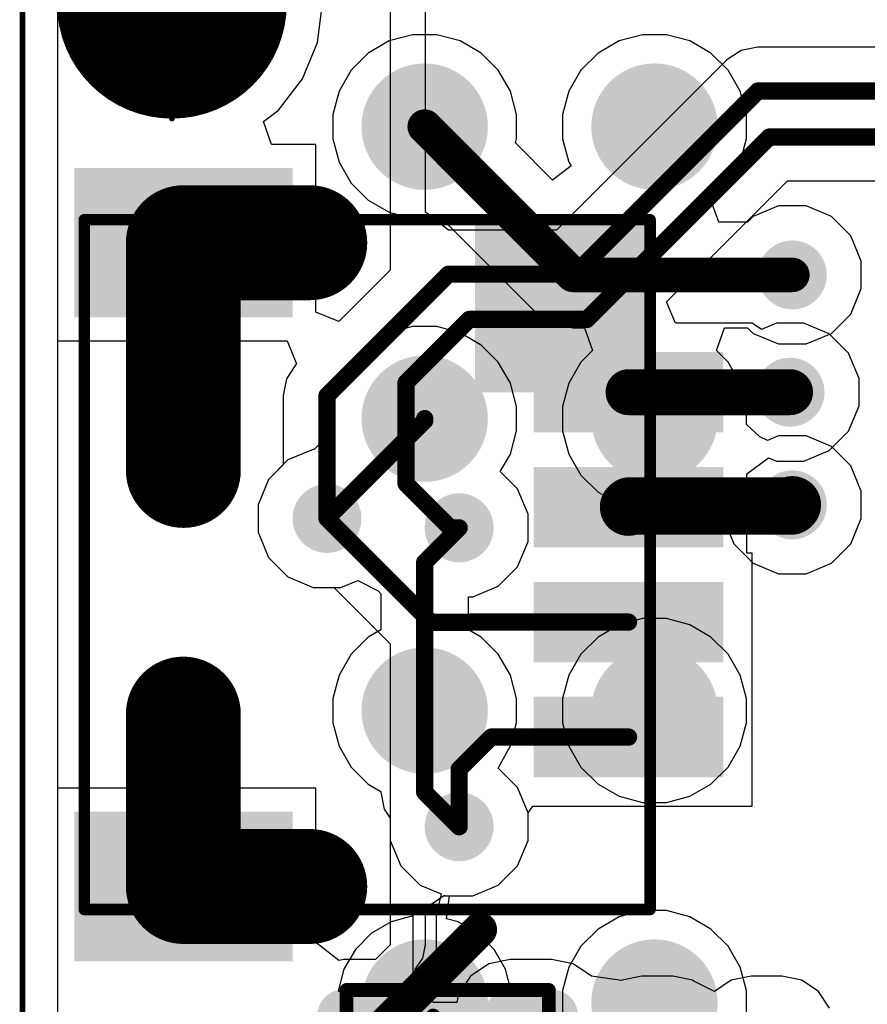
# Model space of a CAD drawing. Header units: inches. Extents: x 0 to 41, y 0 to 25.4.
# Tile 2 of 11: x 0 to 7.4, y 8.9 to 17.4. Entities that reach past the tile are written whole.
import ezdxf

# ---------------------------------------------------------------- set-up
doc = ezdxf.new("R2010")
doc.units = ezdxf.units.IN
for name, color, linetype in [('Board', 56, 'Continuous'), ('BOTTOM', 5, 'Continuous'), ('Bottom Solder', 6, 'Continuous'), ('TOP', 1, 'Continuous'), ('Top Assembly', 56, 'Continuous'), ('Top Solder', 216, 'Continuous'), ('Via Holes', 16, 'Continuous')]:
    doc.layers.add(name, color=color, linetype=linetype)

# ---------------------------------------------------------------- blocks, each defined once
blk = doc.blocks.new('F_____________1___F_________1_2351')
at = {"layer": 'TOP'}
h = blk.add_hatch(color=1, dxfattribs=at)
edge = h.paths.add_edge_path()
edge.add_arc((0, 0), 0.499999, 0, 360)
at = {"layer": 'Top Solder'}
h = blk.add_hatch(color=216, dxfattribs=at)
edge = h.paths.add_edge_path()
edge.add_arc((0, 0), 0.999998, 0, 360)
at = {"layer": 'TOP'}
for points, const_width in [([(0.499999, 0, 1), (-0.499999, 0, 1)], 1.00000054), ([(-0.7499985, 0, 1), (-0.2499995, 0, 1)], 0.499999), ([(0.2499995, 0, 1), (0.7499985, 0, 1)], 0.499999)]:
    blk.add_lwpolyline(points, format="xyb", close=True, dxfattribs=dict(at, const_width=const_width))
at = {"layer": 'Top Assembly', "const_width": 0.0499999}
for points in [[(0, 0), (0, 1.00000054)], [(0, 0), (-1.00000054, 0)], [(1.00000054, 0), (0, 0)], [(0, -1.00000054), (0, 0)]]:
    blk.add_lwpolyline(points, dxfattribs=at)
at = {"layer": 'Top Assembly'}
for points, const_width in [([(-0.01249934, 1.00000054, 1), (0.01249934, 1.00000054, 1)], 0.02499868), ([(0.499999, 0, 1), (-0.499999, 0, 1)], 0.0499999), ([(-1.01249988, 0, 1), (-0.9875012, 0, 1)], 0.02499868), ([(-0.5124983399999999, 0, 1), (-0.4874996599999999, 0, 1)], 0.02499868), ([(-0.01249934, 0, 1), (0.01249934, 0, 1)], 0.02499868), ([(-0.01249934, 0, 1), (0.01249934, 0, 1)], 0.02499868), ([(-0.01249934, 0, 1), (0.01249934, 0, 1)], 0.02499868), ([(-0.01249934, 0, 1), (0.01249934, 0, 1)], 0.02499868), ([(0.4874996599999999, 0, 1), (0.5124983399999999, 0, 1)], 0.02499868), ([(0.9875012, 0, 1), (1.01249988, 0, 1)], 0.02499868), ([(-0.01249934, -1.00000054, 1), (0.01249934, -1.00000054, 1)], 0.02499868)]:
    blk.add_lwpolyline(points, format="xyb", close=True, dxfattribs=dict(at, const_width=const_width))
blk = doc.blocks.new('SM04B_SRSS_TB_LF__SN__F_________1_2353')
at = {"layer": 'TOP'}
for points in [[(-3.39999701, 2.83750131), (-2.19999687, 2.83750131), (-2.19999687, 1.03750237), (-3.39999701, 1.03750237)], [(2.20000195, 2.83750131), (3.40000209, 2.83750131), (3.40000209, 1.03750237), (2.20000195, 1.03750237)], [(-1.7999964, -1.16249958), (-1.1999976, -1.16249958), (-1.1999976, -2.71249902), (-1.7999964, -2.71249902)], [(-0.7999984, -1.16249958), (-0.1999996, -1.16249958), (-0.1999996, -2.71249902), (-0.7999984, -2.71249902)], [(0.20000468, -1.16249958), (0.80000348, -1.16249958), (0.80000348, -2.71249902), (0.20000468, -2.71249902)], [(1.20000522, -1.16249958), (1.80000402, -1.16249958), (1.80000402, -2.71249902), (1.20000522, -2.71249902)]]:
    blk.add_hatch(color=1, dxfattribs=at).paths.add_polyline_path(points)
at = {"layer": 'Top Assembly'}
blk.add_hatch(color=56, dxfattribs=at).paths.add_polyline_path([(1.49999954, -2.12499702), (2.99999654, -2.12499702), (2.99999654, -0.6000013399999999), (1.49999954, -0.6000013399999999)])
at = {"layer": 'Top Solder'}
for points in [[(-3.449996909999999, 2.887501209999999), (-2.14999697, 2.887501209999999), (-2.14999697, 0.9875024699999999), (-3.449996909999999, 0.9875024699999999)], [(2.15000205, 2.887501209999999), (3.45000199, 2.887501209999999), (3.45000199, 0.9875024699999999), (2.15000205, 0.9875024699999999)], [(-1.8499963, -1.11249968), (-1.1499977, -1.11249968), (-1.1499977, -2.76249892), (-1.8499963, -2.76249892)], [(-0.8499983, -1.11249968), (-0.1499997, -1.11249968), (-0.1499997, -2.76249892), (-0.8499983, -2.76249892)], [(0.15000478, -1.11249968), (0.85000338, -1.11249968), (0.85000338, -2.76249892), (0.15000478, -2.76249892)], [(1.15000532, -1.11249968), (1.85000392, -1.11249968), (1.85000392, -2.76249892), (1.15000532, -2.76249892)]]:
    blk.add_hatch(color=216, dxfattribs=at).paths.add_polyline_path(points)
at = {"layer": 'Top Assembly', "const_width": 0.0999998}
for points in [[(-2.99999908, 2.79999948), (0.67499484, 2.79999948)], [(-2.99999908, 2.79999948), (-2.99999908, -2.12499702)], [(0.67499484, 2.79999948), (2.99999654, 2.79999948)], [(2.99999654, 2.79999948), (2.99999654, -2.12499448)], [(-2.99999908, -2.12499702), (0, -2.12499702)], [(2.99999654, -2.12499448), (0, -2.12499702)]]:
    blk.add_lwpolyline(points, dxfattribs=at)
at = {"layer": 'Top Assembly', "const_width": 0.0499999}
for points in [[(-3.02499776, 2.79999948, 1), (-2.9750004, 2.79999948, 1)], [(-3.02499776, 2.79999948, 1), (-2.9750004, 2.79999948, 1)], [(0.6499961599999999, 2.79999948, 1), (0.69999352, 2.79999948, 1)], [(0.6499961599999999, 2.79999948, 1), (0.69999352, 2.79999948, 1)], [(2.97499786, 2.79999948, 1), (3.02499522, 2.79999948, 1)], [(2.97499786, 2.79999948, 1), (3.02499522, 2.79999948, 1)], [(-3.02499776, -2.12499702, 1), (-2.9750004, -2.12499702, 1)], [(-3.02499776, -2.12499702, 1), (-2.9750004, -2.12499702, 1)], [(-0.02499868, -2.12499702, 1), (0.02499868, -2.12499702, 1)], [(-0.02499868, -2.12499702, 1), (0.02499868, -2.12499702, 1)], [(2.97499786, -2.12499448, 1), (3.02499522, -2.12499448, 1)], [(2.97499786, -2.12499448, 1), (3.02499522, -2.12499448, 1)]]:
    blk.add_lwpolyline(points, format="xyb", close=True, dxfattribs=at)
blk = doc.blocks.new('LEDC1608X80N_AK_2355')
at = {"layer": 'TOP'}
h = blk.add_hatch(color=1, dxfattribs=at)
edge = h.paths.add_edge_path()
edge.add_arc((-0.54499891, -0.2549982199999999), 0.17999964, 270, 360)
edge.add_line((-0.36499927, -0.2549982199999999), (-0.36499927, 0.2550033))
edge.add_arc((-0.54499891, 0.2550033), 0.17999964, 0, 90)
edge.add_line((-0.54499891, 0.4350029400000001), (-0.9050007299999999, 0.4350029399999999))
edge.add_arc((-0.9050007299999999, 0.2550032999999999), 0.17999964, 90, 180)
edge.add_line((-1.08500037, 0.2550032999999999), (-1.08500037, -0.2549982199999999))
edge.add_arc((-0.9050007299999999, -0.25499822), 0.17999964, 180, 270)
edge.add_line((-0.9050007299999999, -0.43499786), (-0.54499891, -0.43499786))
h = blk.add_hatch(color=1, dxfattribs=at)
edge = h.paths.add_edge_path()
edge.add_arc((0.54499891, 0.2549982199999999), 0.17999964, 90, 180)
edge.add_line((0.36499927, 0.2549982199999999), (0.36499927, -0.2550032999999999))
edge.add_arc((0.54499891, -0.2550033), 0.17999964, 180, 270)
edge.add_line((0.54499891, -0.4350029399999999), (0.9050007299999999, -0.4350029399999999))
edge.add_arc((0.9050007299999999, -0.2550033), 0.17999964, 270, 360)
edge.add_line((1.08500037, -0.2550033), (1.08500037, 0.2549982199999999))
edge.add_arc((0.9050007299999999, 0.2549982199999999), 0.17999964, 0, 90)
edge.add_line((0.9050007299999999, 0.43499786), (0.54499891, 0.43499786))
at = {"layer": 'Top Solder'}
h = blk.add_hatch(color=216, dxfattribs=at)
edge = h.paths.add_edge_path()
edge.add_arc((-0.54499891, -0.2549982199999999), 0.22999954, 270, 360)
edge.add_line((-0.31499937, -0.2549982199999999), (-0.31499937, 0.2550033))
edge.add_arc((-0.54499891, 0.2550033), 0.22999954, 0, 90)
edge.add_line((-0.54499891, 0.48500284), (-0.9050007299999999, 0.4850028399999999))
edge.add_arc((-0.9050007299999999, 0.2550032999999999), 0.22999954, 90, 180)
edge.add_line((-1.13500027, 0.2550033), (-1.13500027, -0.2549982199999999))
edge.add_arc((-0.9050007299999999, -0.25499822), 0.22999954, 180, 270)
edge.add_line((-0.9050007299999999, -0.4849977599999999), (-0.54499891, -0.4849977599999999))
h = blk.add_hatch(color=216, dxfattribs=at)
edge = h.paths.add_edge_path()
edge.add_arc((0.54499891, 0.2549982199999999), 0.22999954, 90, 180)
edge.add_line((0.31499937, 0.25499822), (0.31499937, -0.2550032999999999))
edge.add_arc((0.54499891, -0.2550033), 0.22999954, 180, 270)
edge.add_line((0.54499891, -0.4850028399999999), (0.9050007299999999, -0.4850028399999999))
edge.add_arc((0.9050007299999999, -0.2550033), 0.22999954, 270, 360)
edge.add_line((1.13500027, -0.2550033), (1.13500027, 0.2549982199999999))
edge.add_arc((0.9050007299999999, 0.2549982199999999), 0.22999954, 0, 90)
edge.add_line((0.9050007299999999, 0.4849977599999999), (0.54499891, 0.4849977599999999))
at = {"layer": 'Top Assembly'}
for points, const_width in [([(-0.88000078, 0.48000158), (-0.8800033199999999, -0.4799965)], 0.11999976), ([(0.88000078, 0.48000158), (-0.88000078, 0.48000158)], 0.11999976), ([(0.8800033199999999, -0.4799965), (0.88000078, 0.48000158)], 0.11999976), ([(0.127, 0.25400254), (-0.127, 2.54e-06)], 0.127), ([(0.127, 0.25400254), (0.12699746, -0.254)], 0.127), ([(0.12699746, -0.254), (-0.127, 2.54e-06)], 0.127), ([(0.8800033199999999, -0.4799965), (-0.8800033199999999, -0.4799965)], 0.11999976)]:
    blk.add_lwpolyline(points, dxfattribs=dict(at, const_width=const_width))
for points, const_width in [([(-0.9100007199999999, 0.48000158, 1), (-0.8500008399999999, 0.48000158, 1)], 0.05999988), ([(-0.9100007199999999, 0.48000158, 1), (-0.8500008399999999, 0.48000158, 1)], 0.05999988), ([(0.8500008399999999, 0.48000158, 1), (0.9100007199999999, 0.48000158, 1)], 0.05999988), ([(0.8500008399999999, 0.48000158, 1), (0.9100007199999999, 0.48000158, 1)], 0.05999988), ([(0.09525, 0.25400254, 1), (0.15875, 0.25400254, 1)], 0.0635), ([(0.09525, 0.25400254, 1), (0.15875, 0.25400254, 1)], 0.0635), ([(-0.15875, 2.54e-06, 1), (-0.09525, 2.54e-06, 1)], 0.0635), ([(-0.15875, 2.54e-06, 1), (-0.09525, 2.54e-06, 1)], 0.0635), ([(0.09524746, -0.254, 1), (0.15874746, -0.254, 1)], 0.0635), ([(0.09524746, -0.254, 1), (0.15874746, -0.254, 1)], 0.0635), ([(-0.91000326, -0.4799965, 1), (-0.85000338, -0.4799965, 1)], 0.05999988), ([(-0.91000326, -0.4799965, 1), (-0.85000338, -0.4799965, 1)], 0.05999988), ([(0.85000338, -0.4799965, 1), (0.91000326, -0.4799965, 1)], 0.05999988), ([(0.85000338, -0.4799965, 1), (0.91000326, -0.4799965, 1)], 0.05999988)]:
    blk.add_lwpolyline(points, format="xyb", close=True, dxfattribs=dict(at, const_width=const_width))
blk = doc.blocks.new('TP_1_00MM_B_2364')
at = {"layer": 'BOTTOM'}
h = blk.add_hatch(color=5, dxfattribs=at)
edge = h.paths.add_edge_path()
edge.add_arc((0, 0), 0.499999, 0, 360)
at = {"layer": 'Bottom Solder'}
h = blk.add_hatch(color=6, dxfattribs=at)
edge = h.paths.add_edge_path()
edge.add_arc((0, 0), 0.5499989, 0, 360)
blk = doc.blocks.new('TP_1_00MM_B_2365')
at = {"layer": 'BOTTOM'}
h = blk.add_hatch(color=5, dxfattribs=at)
edge = h.paths.add_edge_path()
edge.add_arc((0, 0), 0.499999, 0, 360)
at = {"layer": 'Bottom Solder'}
h = blk.add_hatch(color=6, dxfattribs=at)
edge = h.paths.add_edge_path()
edge.add_arc((0, 0), 0.5499989, 0, 360)
blk = doc.blocks.new('TP_1_00MM_B_2366')
at = {"layer": 'BOTTOM'}
h = blk.add_hatch(color=5, dxfattribs=at)
edge = h.paths.add_edge_path()
edge.add_arc((0, 0), 0.499999, 0, 360)
at = {"layer": 'Bottom Solder'}
h = blk.add_hatch(color=6, dxfattribs=at)
edge = h.paths.add_edge_path()
edge.add_arc((0, 0), 0.5499989, 0, 360)
blk = doc.blocks.new('TP_1_00MM_B_2367')
at = {"layer": 'BOTTOM'}
h = blk.add_hatch(color=5, dxfattribs=at)
edge = h.paths.add_edge_path()
edge.add_arc((0, 0), 0.499999, 0, 360)
at = {"layer": 'Bottom Solder'}
h = blk.add_hatch(color=6, dxfattribs=at)
edge = h.paths.add_edge_path()
edge.add_arc((0, 0), 0.5499989, 0, 360)
blk = doc.blocks.new('TP_1_00MM_B_2368')
at = {"layer": 'BOTTOM'}
h = blk.add_hatch(color=5, dxfattribs=at)
edge = h.paths.add_edge_path()
edge.add_arc((0, 0), 0.499999, 0, 360)
at = {"layer": 'Bottom Solder'}
h = blk.add_hatch(color=6, dxfattribs=at)
edge = h.paths.add_edge_path()
edge.add_arc((0, 0), 0.5499989, 0, 360)
blk = doc.blocks.new('TP_1_00MM_B_2369')
at = {"layer": 'BOTTOM'}
h = blk.add_hatch(color=5, dxfattribs=at)
edge = h.paths.add_edge_path()
edge.add_arc((0, 0), 0.499999, 0, 360)
at = {"layer": 'Bottom Solder'}
h = blk.add_hatch(color=6, dxfattribs=at)
edge = h.paths.add_edge_path()
edge.add_arc((0, 0), 0.5499989, 0, 360)
blk = doc.blocks.new('TP_1_00MM_B_2370')
at = {"layer": 'BOTTOM'}
h = blk.add_hatch(color=5, dxfattribs=at)
edge = h.paths.add_edge_path()
edge.add_arc((0, 0), 0.499999, 0, 360)
at = {"layer": 'Bottom Solder'}
h = blk.add_hatch(color=6, dxfattribs=at)
edge = h.paths.add_edge_path()
edge.add_arc((0, 0), 0.5499989, 0, 360)
blk = doc.blocks.new('TP_1_00MM_B_2371')
at = {"layer": 'BOTTOM'}
h = blk.add_hatch(color=5, dxfattribs=at)
edge = h.paths.add_edge_path()
edge.add_arc((0, 0), 0.499999, 0, 360)
at = {"layer": 'Bottom Solder'}
h = blk.add_hatch(color=6, dxfattribs=at)
edge = h.paths.add_edge_path()
edge.add_arc((0, 0), 0.5499989, 0, 360)

msp = doc.modelspace()

# ---------------------------------------------------------------- hatches: boundary and pattern name
at = {"layer": 'BOTTOM'}
h = msp.add_hatch(color=5, dxfattribs=at)
edge = h.paths.add_edge_path()
edge.add_arc((2.6827607, 15.47495508), 0.2999994, 0, 360)
h = msp.add_hatch(color=5, dxfattribs=at)
edge = h.paths.add_edge_path()
edge.add_arc((6.6999993, 15.20000008), 0.2999994, 0, 360)
h = msp.add_hatch(color=5, dxfattribs=at)
edge = h.paths.add_edge_path()
edge.add_arc((6.68001458, 14.18001482), 0.2999994, 0, 360)
h = msp.add_hatch(color=5, dxfattribs=at)
edge = h.paths.add_edge_path()
edge.add_arc((6.6999993, 13.199999), 0.2999994, 0, 360)
h = msp.add_hatch(color=5, dxfattribs=at)
edge = h.paths.add_edge_path()
edge.add_arc((2.65002518, 13.08165786), 0.2999994, 0, 360)
h = msp.add_hatch(color=5, dxfattribs=at)
edge = h.paths.add_edge_path()
edge.add_arc((3.80000002, 12.9999994), 0.2999994, 0, 360)
h = msp.add_hatch(color=5, dxfattribs=at)
edge = h.paths.add_edge_path()
edge.add_arc((3.80000002, 10.39999952), 0.2999994, 0, 360)
at = {"layer": 'TOP'}
h = msp.add_hatch(color=1, dxfattribs=at)
edge = h.paths.add_edge_path()
edge.add_arc((2.6827607, 15.47495508), 0.2999994, 0, 360)
h = msp.add_hatch(color=1, dxfattribs=at)
edge = h.paths.add_edge_path()
edge.add_arc((6.6999993, 15.20000008), 0.2999994, 0, 360)
h = msp.add_hatch(color=1, dxfattribs=at)
edge = h.paths.add_edge_path()
edge.add_arc((6.68001458, 14.18001482), 0.2999994, 0, 360)
h = msp.add_hatch(color=1, dxfattribs=at)
edge = h.paths.add_edge_path()
edge.add_arc((6.6999993, 13.199999), 0.2999994, 0, 360)
h = msp.add_hatch(color=1, dxfattribs=at)
edge = h.paths.add_edge_path()
edge.add_arc((2.65002518, 13.08165786), 0.2999994, 0, 360)
h = msp.add_hatch(color=1, dxfattribs=at)
edge = h.paths.add_edge_path()
edge.add_arc((3.80000002, 12.9999994), 0.2999994, 0, 360)
h = msp.add_hatch(color=1, dxfattribs=at)
edge = h.paths.add_edge_path()
edge.add_arc((3.80000002, 10.39999952), 0.2999994, 0, 360)
at = {"layer": 'Via Holes'}
h = msp.add_hatch(color=7, dxfattribs=at)
edge = h.paths.add_edge_path()
edge.add_arc((2.6827607, 15.47495508), 0.1499997, 0, 360)
h = msp.add_hatch(color=7, dxfattribs=at)
edge = h.paths.add_edge_path()
edge.add_arc((6.6999993, 15.20000008), 0.1499997, 0, 360)
h = msp.add_hatch(color=7, dxfattribs=at)
edge = h.paths.add_edge_path()
edge.add_arc((6.68001458, 14.18001482), 0.1499997, 0, 360)
h = msp.add_hatch(color=7, dxfattribs=at)
edge = h.paths.add_edge_path()
edge.add_arc((6.6999993, 13.199999), 0.1499997, 0, 360)
h = msp.add_hatch(color=7, dxfattribs=at)
edge = h.paths.add_edge_path()
edge.add_arc((2.65002518, 13.08165786), 0.1499997, 0, 360)
h = msp.add_hatch(color=7, dxfattribs=at)
edge = h.paths.add_edge_path()
edge.add_arc((3.80000002, 12.9999994), 0.1499997, 0, 360)
h = msp.add_hatch(color=7, dxfattribs=at)
edge = h.paths.add_edge_path()
edge.add_arc((3.80000002, 10.39999952), 0.1499997, 0, 360)

# ---------------------------------------------------------------- linework, layer by layer
at = {"layer": 'Board', "const_width": 0.0499999}
msp.add_lwpolyline([(1.27e-05, 4.50000116), (1.27e-05, 20.86002178)], dxfattribs=at)
at = {"layer": 'BOTTOM'}
for p, q in [((0.3058795, 4.50000116), (0.30587696, 20.86002178)), ((3.19123822, 17.23549004), (3.00881542, 17.13016894)), ((3.39470492, 17.2900086), (3.19123822, 17.23549004)), ((3.60534712, 17.2900086), (3.39470492, 17.2900086)), ((3.80881382, 17.23549004), (3.60534712, 17.2900086)), ((3.99123662, 17.13016894), (3.80881382, 17.23549004)), ((5.19123676, 17.23549004), (5.008813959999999, 17.13016894)), ((5.39470346, 17.2900086), (5.19123676, 17.23549004)), ((5.605345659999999, 17.2900086), (5.39470346, 17.2900086)), ((5.808812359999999, 17.23549004), (5.605345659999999, 17.2900086)), ((5.99123516, 17.13016894), (5.808812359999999, 17.23549004)), ((3.00881542, 17.13016894), (2.85986728, 16.9812208)), ((4.140184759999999, 16.9812208), (3.99123662, 17.13016894)), ((5.008813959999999, 17.13016894), (4.85986582, 16.9812208)), ((6.140183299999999, 16.9812208), (5.99123516, 17.13016894)), ((2.85986728, 16.9812208), (2.75454618, 16.798798)), ((4.24550586, 16.798798), (4.140184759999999, 16.9812208)), ((4.85986582, 16.9812208), (4.754544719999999, 16.798798)), ((6.2455044, 16.798798), (6.140183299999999, 16.9812208)), ((2.75454618, 16.798798), (2.70002762, 16.5953313)), ((4.30002442, 16.5953313), (4.24550586, 16.798798)), ((4.754544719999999, 16.798798), (4.700026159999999, 16.5953313)), ((6.30002296, 16.5953313), (6.2455044, 16.798798)), ((2.70002762, 16.5953313), (2.70002762, 16.3846891)), ((4.30002442, 16.3846891), (4.30002442, 16.5953313)), ((4.700026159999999, 16.5953313), (4.700026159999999, 16.3846891)), ((6.30002296, 16.3846891), (6.30002296, 16.5953313)), ((2.70002762, 16.3846891), (2.75454618, 16.1812224)), ((4.29034194, 16.3485576), (4.30002442, 16.3846891)), ((4.700026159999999, 16.3846891), (4.754544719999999, 16.1812224)), ((6.2455044, 16.1812224), (6.30002296, 16.3846891)), ((4.61366362, 16.02523592), (4.29034194, 16.3485576)), ((2.75454618, 16.1812224), (2.85986728, 15.9987996)), ((4.773701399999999, 16.14803984), (4.61366362, 16.02523592)), ((4.754544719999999, 16.1812224), (4.773701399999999, 16.14803984)), ((6.140183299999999, 15.9987996), (6.2455044, 16.1812224)), ((2.85986728, 15.9987996), (3.00881542, 15.84985146)), ((6.00019882, 15.85881512), (6.140183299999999, 15.9987996)), ((3.00881542, 15.84985146), (3.19123822, 15.74453036)), ((6.002792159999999, 15.81791096), (6.00019882, 15.85881512)), ((6.060351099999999, 15.65881552), (6.002792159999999, 15.81791096)), ((6.58065232, 15.79999888), (6.360126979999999, 15.7086554)), ((6.81934628, 15.79999888), (6.58065232, 15.79999888)), ((7.03987162, 15.7086554), (6.81934628, 15.79999888)), ((3.19123822, 15.74453036), (3.39470492, 15.6900118)), ((3.39470492, 15.6900118), (3.60534712, 15.6900118)), ((3.60534712, 15.6900118), (3.64147862, 15.69969428)), ((3.64147862, 15.69969428), (4.46560448, 14.87556842)), ((6.360126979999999, 15.7086554), (6.3102871, 15.65881552)), ((7.208654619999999, 15.5398724), (7.03987162, 15.7086554)), ((6.3102871, 15.65881552), (6.060351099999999, 15.65881552)), ((7.299998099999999, 15.31934706), (7.208654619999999, 15.5398724)), ((7.299998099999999, 15.0806531), (7.299998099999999, 15.31934706)), ((7.208654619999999, 14.86012776), (7.299998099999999, 15.0806531)), ((4.46560448, 14.87556842), (4.61445356, 14.77610964)), ((7.03987162, 14.69134476), (7.208654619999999, 14.86012776)), ((3.39469222, 14.7500086), (3.19122552, 14.69549004)), ((3.60533442, 14.7500086), (3.39469222, 14.7500086)), ((3.80880112, 14.69549004), (3.60533442, 14.7500086)), ((4.61445356, 14.77610964), (4.79003614, 14.74118464)), ((4.79003614, 14.74118464), (4.8905541, 14.74118464)), ((4.8905541, 14.74118464), (4.95983006, 14.54118504)), ((6.04021906, 14.54118504), (6.10949502, 14.74118464)), ((6.10949502, 14.74118464), (6.3102871, 14.74118464)), ((6.3102871, 14.74118464), (6.360126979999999, 14.69134476)), ((3.19122552, 14.69549004), (3.00880272, 14.59016894)), ((3.991223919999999, 14.59016894), (3.80880112, 14.69549004)), ((6.360126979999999, 14.69134476), (6.58065232, 14.60000128)), ((6.81934628, 14.60000128), (7.03987162, 14.69134476)), ((3.00880272, 14.59016894), (2.85985458, 14.4412208)), ((4.14017206, 14.4412208), (3.991223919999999, 14.59016894)), ((6.58065232, 14.60000128), (6.81934628, 14.60000128)), ((4.95983006, 14.54118504), (4.85986582, 14.4412208)), ((6.140183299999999, 14.4412208), (6.04021906, 14.54118504)), ((2.85985458, 14.4412208), (2.75453348, 14.258798)), ((4.24549316, 14.258798), (4.14017206, 14.4412208)), ((4.85986582, 14.4412208), (4.754544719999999, 14.258798)), ((6.2455044, 14.258798), (6.140183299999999, 14.4412208)), ((2.75453348, 14.258798), (2.70001492, 14.0553313)), ((4.30001172, 14.0553313), (4.24549316, 14.258798)), ((4.754544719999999, 14.258798), (4.700026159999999, 14.0553313)), ((6.30002296, 14.0553313), (6.2455044, 14.258798)), ((2.70001492, 14.0553313), (2.70001492, 13.84469164)), ((4.30001172, 13.8446891), (4.30001172, 14.0553313)), ((4.700026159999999, 14.0553313), (4.700026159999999, 13.8446891)), ((6.30002296, 13.9002389), (6.30002296, 14.0553313)), ((6.417650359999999, 13.79075474), (6.30002296, 13.9002389)), ((2.70001492, 13.84469164), (2.53664212, 13.68165666)), ((4.24549316, 13.6412224), (4.30001172, 13.8446891)), ((4.700026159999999, 13.8446891), (4.754544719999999, 13.6412224)), ((6.484424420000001, 13.76014012), (6.417650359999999, 13.79075474)), ((6.58065232, 13.7999978), (6.484424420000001, 13.76014012)), ((6.81934628, 13.7999978), (6.58065232, 13.7999978)), ((7.03987162, 13.70865432), (6.81934628, 13.7999978)), ((7.208654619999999, 13.53987132), (7.03987162, 13.70865432)), ((2.5306782, 13.68165666), (2.31015286, 13.59031318)), ((2.53664212, 13.68165666), (2.5306782, 13.68165666)), ((4.1583102, 13.49021686), (4.24549316, 13.6412224)), ((4.754544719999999, 13.6412224), (4.85986582, 13.4587996)), ((2.31015286, 13.59031318), (2.14136986, 13.42153018)), ((7.299998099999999, 13.31934598), (7.208654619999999, 13.53987132)), ((4.30865534, 13.33987172), (4.1583102, 13.49021686)), ((4.85986582, 13.4587996), (5.008813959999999, 13.30985146)), ((2.14136986, 13.42153018), (2.05002638, 13.20100484)), ((4.39999882, 13.11934638), (4.30865534, 13.33987172)), ((5.008813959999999, 13.30985146), (5.19123676, 13.20453036)), ((7.299998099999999, 13.08065202), (7.299998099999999, 13.31934598)), ((2.05002638, 13.20100484), (2.05002638, 12.96231088)), ((5.19123676, 13.20453036), (5.39470346, 13.1500118)), ((5.605345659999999, 13.1500118), (5.808812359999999, 13.20453036)), ((5.808812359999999, 13.20453036), (5.900000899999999, 13.25717694)), ((5.900000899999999, 13.25717694), (6.100000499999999, 13.1480687)), ((4.39999882, 12.88065242), (4.39999882, 13.11934638)), ((5.39470346, 13.1500118), (5.605345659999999, 13.1500118)), ((6.100000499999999, 13.1480687), (6.100000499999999, 13.08065202)), ((6.100000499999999, 13.08065202), (6.191343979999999, 12.86012668)), ((7.208654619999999, 12.86012668), (7.299998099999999, 13.08065202)), ((2.05002638, 12.96231088), (2.14136986, 12.74178554)), ((4.30865534, 12.66012708), (4.39999882, 12.88065242)), ((6.191343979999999, 12.86012668), (6.360126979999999, 12.69134368)), ((7.03987162, 12.69134368), (7.208654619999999, 12.86012668)), ((2.14136986, 12.74178554), (2.31015286, 12.57300254)), ((6.360126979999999, 12.69134368), (6.58065232, 12.6000002)), ((6.81934628, 12.6000002), (7.03987162, 12.69134368)), ((4.139872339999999, 12.49134408), (4.30865534, 12.66012708)), ((6.58065232, 12.6000002), (6.81934628, 12.6000002)), ((2.31015286, 12.57300254), (2.5306782, 12.48165906)), ((2.76937216, 12.48165906), (2.91766752, 12.54308388)), ((2.91766752, 12.54308388), (3.0962854, 12.45054152)), ((2.5306782, 12.48165906), (2.76937216, 12.48165906)), ((3.0962854, 12.45054152), (3.11766966, 12.42592638)), ((3.11766966, 12.42592638), (3.11766966, 12.11302378)), ((3.919347, 12.4000006), (4.139872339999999, 12.49134408)), ((3.88235698, 12.11302378), (3.88235698, 12.4000006)), ((3.88235698, 12.4000006), (3.919347, 12.4000006)), ((5.39470346, 12.2100086), (5.19123676, 12.15549004)), ((5.605345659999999, 12.2100086), (5.39470346, 12.2100086)), ((5.808812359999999, 12.15549004), (5.605345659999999, 12.2100086)), ((3.11766966, 12.11302378), (3.00880272, 12.05016894)), ((3.991223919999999, 12.05016894), (3.88235698, 12.11302378)), ((5.19123676, 12.15549004), (5.008813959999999, 12.05016894)), ((5.99123516, 12.05016894), (5.808812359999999, 12.15549004)), ((3.00880272, 12.05016894), (2.85985458, 11.9012208)), ((4.14017206, 11.9012208), (3.991223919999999, 12.05016894)), ((5.008813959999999, 12.05016894), (4.85986582, 11.9012208)), ((6.140183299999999, 11.9012208), (5.99123516, 12.05016894)), ((2.85985458, 11.9012208), (2.75453348, 11.718798)), ((4.24549316, 11.718798), (4.14017206, 11.9012208)), ((4.85986582, 11.9012208), (4.754544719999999, 11.718798)), ((6.2455044, 11.718798), (6.140183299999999, 11.9012208)), ((2.75453348, 11.718798), (2.70001492, 11.5153313)), ((4.30001172, 11.5153313), (4.24549316, 11.718798)), ((4.754544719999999, 11.718798), (4.700026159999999, 11.5153313)), ((6.30002296, 11.5153313), (6.2455044, 11.718798)), ((2.70001492, 11.5153313), (2.70001492, 11.3046891)), ((4.30001172, 11.3046891), (4.30001172, 11.5153313)), ((4.700026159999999, 11.5153313), (4.700026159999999, 11.3046891)), ((6.30002296, 11.3046891), (6.30002296, 11.5153313)), ((2.70001492, 11.3046891), (2.75453348, 11.1012224)), ((4.24549316, 11.1012224), (4.30001172, 11.3046891)), ((4.700026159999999, 11.3046891), (4.754544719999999, 11.1012224)), ((6.2455044, 11.1012224), (6.30002296, 11.3046891)), ((2.75453348, 11.1012224), (2.85985458, 10.9187996)), ((4.13987488, 10.90865484), (4.2319956, 11.07784424)), ((4.2319956, 11.07784424), (4.24549316, 11.1012224)), ((4.754544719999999, 11.1012224), (4.85986582, 10.9187996)), ((6.140183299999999, 10.9187996), (6.2455044, 11.1012224)), ((2.85985458, 10.9187996), (3.00880272, 10.76985146)), ((4.30865534, 10.73987184), (4.13987488, 10.90865484)), ((4.85986582, 10.9187996), (5.008813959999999, 10.76985146)), ((5.99123516, 10.76985146), (6.140183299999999, 10.9187996)), ((3.00880272, 10.76985146), (3.11766966, 10.70699662)), ((3.11766966, 10.70699662), (3.11766966, 10.69998622)), ((4.39999882, 10.5193465), (4.30865534, 10.73987184)), ((5.008813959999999, 10.76985146), (5.19123676, 10.66453036)), ((5.808812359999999, 10.66453036), (5.99123516, 10.76985146)), ((3.11766966, 10.69998622), (3.14677298, 10.55366952)), ((5.19123676, 10.66453036), (5.39470346, 10.6100118)), ((5.605345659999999, 10.6100118), (5.808812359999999, 10.66453036)), ((3.14677298, 10.55366952), (3.20000122, 10.47401004)), ((5.39470346, 10.6100118), (5.605345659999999, 10.6100118)), ((3.20000122, 10.47401004), (3.20000122, 10.28065254)), ((4.39999882, 10.28065254), (4.39999882, 10.5193465)), ((3.20000122, 10.28065254), (3.291344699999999, 10.0601272)), ((4.30865534, 10.0601272), (4.39999882, 10.28065254)), ((3.291344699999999, 10.0601272), (3.4601277, 9.8913442)), ((4.139872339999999, 9.8913442), (4.30865534, 10.0601272)), ((3.4601277, 9.8913442), (3.642006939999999, 9.816002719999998)), ((3.919347, 9.80000072), (4.139872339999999, 9.8913442)), ((3.642006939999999, 9.816002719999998), (3.600013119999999, 9.62733152)), ((3.688887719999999, 9.600003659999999), (3.71521736, 9.79999564)), ((3.71521736, 9.79999564), (3.919347, 9.80000072)), ((3.40001352, 9.62381362), (3.20898012, 9.57262754)), ((3.40001352, 8.97001), (3.40001352, 9.62381362)), ((3.600013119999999, 9.62733152), (3.600013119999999, 8.97001)), ((3.79104652, 9.57262754), (3.688887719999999, 9.600003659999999)), ((5.19123676, 9.615490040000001), (5.008813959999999, 9.510168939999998)), ((5.39470346, 9.6700086), (5.19123676, 9.615490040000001)), ((5.605345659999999, 9.6700086), (5.39470346, 9.6700086)), ((5.808812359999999, 9.615490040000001), (5.605345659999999, 9.6700086)), ((5.99123516, 9.510168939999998), (5.808812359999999, 9.615490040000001)), ((3.20898012, 9.57262754), (3.03704752, 9.4733618)), ((3.96297912, 9.4733618), (3.79104652, 9.57262754)), ((5.008813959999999, 9.510168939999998), (4.85986582, 9.3612208)), ((6.140183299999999, 9.3612208), (5.99123516, 9.510168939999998)), ((3.03704752, 9.4733618), (2.89666172, 9.332975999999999)), ((4.10336492, 9.332975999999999), (3.96297912, 9.4733618)), ((4.85986582, 9.3612208), (4.754544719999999, 9.178798)), ((6.2455044, 9.178798), (6.140183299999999, 9.3612208)), ((2.89666172, 9.332975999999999), (2.79739598, 9.1610434)), ((4.20263066, 9.1610434), (4.10336492, 9.332975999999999)), ((4.754544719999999, 9.178798), (4.700026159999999, 8.975331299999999)), ((6.30002296, 8.975331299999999), (6.2455044, 9.178798)), ((2.79739598, 9.1610434), (2.7462099, 8.97001)), ((4.25381674, 8.97001), (4.20263066, 9.1610434)), ((2.7462099, 8.97001), (3.40001352, 8.97001)), ((3.600013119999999, 8.97001), (4.25381674, 8.97001)), ((4.700026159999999, 8.975331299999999), (4.700026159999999, 8.7646891)), ((6.30002296, 8.7646891), (6.30002296, 8.975331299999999))]:
    msp.add_line(p, q, dxfattribs=at)
for points, const_width in [([(3.50002602, 16.4900102), (4.79003614, 15.20000008)], 0.2999994), ([(4.79003614, 15.20000008), (6.6999993, 15.20000008)], 0.2999994), ([(2.65002518, 13.08165786), (3.50001332, 13.931646)], 0.1499997), ([(3.50001332, 13.931646), (3.50001332, 13.9500102)], 0.1499997), ([(3.50001332, 12.7000127), (3.80000002, 12.9999994)], 0.1499997), ([(3.50001332, 11.4100102), (3.50001332, 12.7000127)], 0.1499997), ([(3.50001332, 10.69998622), (3.50001332, 11.4100102)], 0.1499997), ([(3.50001332, 10.69998622), (3.80000002, 10.39999952)], 0.1499997)]:
    msp.add_lwpolyline(points, dxfattribs=dict(at, const_width=const_width))
for points, const_width in [([(3.42502744, 16.4900102, 1), (3.5750246, 16.4900102, 1)], 0.1499997), ([(4.71503756, 15.20000008, 1), (4.86503472, 15.20000008, 1)], 0.1499997), ([(4.71503756, 15.20000008, 1), (4.86503472, 15.20000008, 1)], 0.1499997), ([(6.62500072, 15.20000008, 1), (6.774997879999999, 15.20000008, 1)], 0.1499997), ([(3.46251276, 13.9500102, 1), (3.53751388, 13.9500102, 1)], 0.07499858), ([(3.46251276, 13.931646, 1), (3.53751388, 13.931646, 1)], 0.07499858), ([(3.46251276, 13.931646, 1), (3.53751388, 13.931646, 1)], 0.07499858), ([(2.61252462, 13.08165786, 1), (2.68752574, 13.08165786, 1)], 0.07499858), ([(3.76249946, 12.9999994, 1), (3.837500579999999, 12.9999994, 1)], 0.07499858), ([(3.46251276, 12.7000127, 1), (3.53751388, 12.7000127, 1)], 0.07499858), ([(3.46251276, 12.7000127, 1), (3.53751388, 12.7000127, 1)], 0.07499858), ([(3.46251276, 11.4100102, 1), (3.53751388, 11.4100102, 1)], 0.07499858), ([(3.46251276, 11.4100102, 1), (3.53751388, 11.4100102, 1)], 0.07499858), ([(3.46251276, 10.69998622, 1), (3.53751388, 10.69998622, 1)], 0.07499858), ([(3.46251276, 10.69998622, 1), (3.53751388, 10.69998622, 1)], 0.07499858), ([(3.76249946, 10.39999952, 1), (3.837500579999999, 10.39999952, 1)], 0.07499858)]:
    msp.add_lwpolyline(points, format="xyb", close=True, dxfattribs=dict(at, const_width=const_width))
at = {"layer": 'TOP'}
for p, q in [((3.20001392, 17.89013186), (3.20001392, 15.24072898)), ((2.56653538, 17.22065898), (2.61121398, 17.56002584)), ((3.505890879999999, 15.7457267), (3.505890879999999, 17.55061768)), ((2.43554504, 16.90441882), (2.56653538, 17.22065898)), ((6.2536832, 17.15323976), (6.1296423, 17.07035702)), ((6.399999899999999, 17.18234308), (6.2536832, 17.15323976)), ((8.2416269, 17.18234308), (6.399999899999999, 17.18234308)), ((6.1296423, 17.07035702), (4.64823048, 15.5889452)), ((2.22716852, 16.63285726), (2.43554504, 16.90441882)), ((2.09834988, 16.53401062), (2.22716852, 16.63285726)), ((2.16624154, 16.33401102), (2.09834988, 16.53401062)), ((2.55349756, 16.33401102), (2.16624154, 16.33401102)), ((2.55349756, 15.58001202), (2.55349756, 16.33401102)), ((5.605505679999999, 14.964791), (6.658371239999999, 16.01765656)), ((6.658371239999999, 16.01765656), (8.700000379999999, 16.01765656)), ((3.70589302, 15.58880296), (3.505890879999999, 15.7457267)), ((3.70660168, 15.5889452), (3.70589302, 15.58880296)), ((4.64823048, 15.5889452), (3.70660168, 15.5889452)), ((1.39949936, 15.48001222), (1.39949936, 15.58001202)), ((1.39949936, 15.58001202), (2.55349756, 15.58001202)), ((1.29949956, 14.62601342), (1.29949956, 15.48001222)), ((1.29949956, 15.48001222), (1.39949936, 15.48001222)), ((2.55349756, 15.38001242), (1.49949916, 15.38001242)), ((1.49949916, 15.38001242), (1.49949916, 14.62601342)), ((2.55349756, 14.87705686), (2.55349756, 15.38001242)), ((3.20001392, 15.24072898), (2.75349716, 14.79421222)), ((5.682040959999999, 14.78001362), (5.605505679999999, 14.964791)), ((2.75349716, 14.79421222), (2.55349756, 14.87705686)), ((6.34949962, 14.78001362), (5.682040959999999, 14.78001362)), ((6.430309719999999, 14.7260183), (6.34949962, 14.78001616)), ((6.34949962, 14.78001616), (6.34949962, 14.78001362)), ((6.5606676, 14.78001362), (6.430309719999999, 14.7260183)), ((6.79936156, 14.78001362), (6.5606676, 14.78001362)), ((7.019886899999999, 14.68867014), (6.79936156, 14.78001362)), ((7.1886699, 14.51988714), (7.019886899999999, 14.68867014)), ((0.3058795, 10.73401206), (0.30587696, 14.62601342)), ((0.30587696, 14.62601342), (1.29949956, 14.62601342)), ((1.49949916, 14.62601342), (2.30245412, 14.62601342)), ((2.30245412, 14.62601342), (2.38529876, 14.42601382)), ((7.28001338, 14.2993618), (7.1886699, 14.51988714)), ((2.37966758, 14.42038264), (2.296784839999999, 14.29634174)), ((2.38529876, 14.42601382), (2.37966758, 14.42038264)), ((2.296784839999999, 14.29634174), (2.26768152, 14.15002504)), ((7.28001338, 14.06066784), (7.28001338, 14.2993618)), ((2.26768152, 14.15002504), (2.26768152, 13.54784184)), ((7.1886699, 13.8401425), (7.28001338, 14.06066784)), ((7.019886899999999, 13.6713595), (7.1886699, 13.8401425)), ((6.79936156, 13.58001602), (7.019886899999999, 13.6713595)), ((2.26768152, 13.54784184), (2.14136986, 13.42153018)), ((6.30350022, 13.47005688), (6.49166088, 13.60859864)), ((6.49166088, 13.60859864), (6.5606676, 13.58001602)), ((6.5606676, 13.58001602), (6.79936156, 13.58001602)), ((6.30350022, 13.28001408), (6.30350022, 13.47005688)), ((2.14136986, 13.42153018), (2.05002638, 13.20100484)), ((5.274500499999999, 13.08001448), (5.274500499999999, 13.28001408)), ((5.274500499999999, 13.28001408), (6.30350022, 13.28001408)), ((2.05002638, 13.20100484), (2.05002638, 12.96231088)), ((6.30350022, 13.08001448), (5.274500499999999, 13.08001448)), ((6.30350022, 12.78001), (6.30350022, 13.08001448)), ((2.05002638, 12.96231088), (2.14136986, 12.74178554)), ((6.34949962, 12.78001), (6.30350022, 12.78001)), ((6.34949962, 11.5800124), (6.34949962, 12.78001)), ((2.14136986, 12.74178554), (2.31015286, 12.57300254)), ((2.31015286, 12.57300254), (2.5306782, 12.48165906)), ((2.5306782, 12.48165906), (2.70930878, 12.48165906)), ((2.70930878, 12.48165906), (3.20001392, 11.99095392)), ((3.20001392, 11.99095392), (3.20001392, 10.51937698)), ((6.34949962, 10.5800144), (6.34949962, 11.5800124)), ((1.29949956, 10.73401206), (0.3058795, 10.73401206)), ((1.29949956, 9.88001326), (1.29949956, 10.73401206)), ((2.55349756, 10.73401206), (1.49949916, 10.73401206)), ((1.49949916, 10.73401206), (1.49949916, 9.98001306)), ((2.55349756, 9.98001306), (2.55349756, 10.73401206)), ((4.39999882, 10.51934396), (4.44053722, 10.5800144)), ((4.44053722, 10.5800144), (6.34949962, 10.5800144)), ((3.20001392, 10.51937698), (3.20000122, 10.5193465)), ((3.20000122, 10.5193465), (3.20000122, 10.28065254)), ((4.39999882, 10.28065254), (4.39999882, 10.51934396)), ((3.20000122, 10.28065254), (3.20001392, 10.28062206)), ((3.20001392, 10.28062206), (3.20001392, 9.37390302)), ((4.30865534, 10.0601272), (4.39999882, 10.28065254)), ((4.139872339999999, 9.8913442), (4.30865534, 10.0601272)), ((1.49949916, 9.98001306), (2.55349756, 9.98001306)), ((1.39949936, 9.88001326), (1.29949956, 9.88001326)), ((1.39949936, 9.78001346), (1.39949936, 9.88001326)), ((3.919347, 9.80000072), (4.139872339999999, 9.8913442)), ((2.55349756, 9.78001346), (1.39949936, 9.78001346)), ((2.55349756, 9.39317908), (2.55349756, 9.78001346)), ((3.505890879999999, 9.692393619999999), (3.67218468, 9.80350846)), ((3.67218468, 9.80350846), (3.68065304, 9.80000072)), ((3.68065304, 9.80000072), (3.919347, 9.80000072)), ((3.505890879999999, 9.37391572), (3.505890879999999, 9.692393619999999)), ((2.7534997, 9.23617406), (2.55349756, 9.39317908)), ((3.20001392, 9.37390302), (3.07053996, 9.24442906)), ((3.4826067, 9.25684966), (3.50589342, 9.37390302)), ((3.50589342, 9.37390302), (3.505890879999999, 9.37391572)), ((3.41630254, 9.15761694), (3.4826067, 9.25684966)), ((2.79500076, 9.24442906), (2.7534997, 9.23617406)), ((3.07053996, 9.24442906), (2.79500076, 9.24442906)), ((4.057713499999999, 9.207169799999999), (3.898940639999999, 9.10108162)), ((4.245000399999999, 9.244423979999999), (4.057713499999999, 9.207169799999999)), ((4.60499968, 9.244423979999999), (4.245000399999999, 9.244423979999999)), ((4.79228658, 9.207169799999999), (4.60499968, 9.244423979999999)), ((4.951056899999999, 9.10108416), (4.79228658, 9.207169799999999)), ((3.42212422, 9.09850352), (3.41630254, 9.15761694)), ((3.46789502, 9.06792192), (3.42212422, 9.09850352)), ((3.898940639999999, 9.10108162), (3.79285246, 8.94230876)), ((5.214071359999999, 9.0615389), (4.951056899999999, 9.10108416)), ((5.3902483, 9.098645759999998), (5.21847064, 9.06447768)), ((5.65974738, 9.098645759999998), (5.3902483, 9.098645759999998)), ((5.83152504, 9.06447768), (5.65974738, 9.098645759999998)), ((6.34024894, 9.09864322), (6.168471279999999, 9.064475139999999)), ((6.609748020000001, 9.09864322), (6.34024894, 9.09864322)), ((6.781525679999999, 9.064475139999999), (6.609748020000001, 9.09864322)), ((3.56381812, 8.924363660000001), (3.46789502, 9.06792192)), ((5.21847064, 9.06447768), (5.214071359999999, 9.0615389)), ((5.842449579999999, 9.05717772), (5.83152504, 9.06447768)), ((6.022850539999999, 8.96717028), (5.842449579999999, 9.05717772)), ((6.168471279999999, 9.064475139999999), (6.022850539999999, 8.96717028)), ((6.927148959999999, 8.96717028), (6.781525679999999, 9.064475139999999)), ((3.574590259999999, 8.870203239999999), (3.56381812, 8.924363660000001)), ((3.79285246, 8.94230876), (3.77850908, 8.870203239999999)), ((7.02445382, 8.821546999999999), (6.927148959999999, 8.96717028)), ((3.77850908, 8.870203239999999), (3.574590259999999, 8.870203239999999))]:
    msp.add_line(p, q, dxfattribs=at)
for points, const_width in [([(4.80660202, 15.20660154), (6.399999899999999, 16.79999942)], 0.1499997), ([(6.399999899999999, 16.79999942), (8.39999844, 16.79999942)], 0.1499997), ([(4.912997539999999, 14.81299806), (6.4999997, 16.40000022)], 0.1499997), ([(6.4999997, 16.40000022), (8.700000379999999, 16.40000022)], 0.1499997), ([(1.39949936, 15.48001222), (2.50002802, 15.48001222)], 1.00000054), ([(1.39949936, 13.49949802), (1.39949936, 15.48001222)], 1.00000054), ([(1.39949936, 15.48001222), (2.67770356, 15.48001222)], 0.499999), ([(2.67770356, 15.48001222), (2.6827607, 15.47495508)], 0.499999), ([(2.65002518, 14.15002504), (3.70660168, 15.20660154)], 0.1499997), ([(3.70660168, 15.20660154), (4.80660202, 15.20660154)], 0.1499997), ([(3.3370012, 14.26193998), (3.88805928, 14.81299806)], 0.1499997), ([(3.88805928, 14.81299806), (4.912997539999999, 14.81299806)], 0.1499997), ([(3.3370012, 13.38553076), (3.3370012, 14.26193998)], 0.1499997), ([(5.274500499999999, 14.18001482), (6.68001458, 14.18001482)], 0.3999992), ([(2.65002518, 13.08165786), (2.65002518, 14.15002504)], 0.1499997), ([(3.3370012, 13.38553076), (3.72253256, 12.9999994)], 0.1499997), ([(6.69000694, 13.19000664), (6.6999993, 13.199999)], 0.499999), ([(5.274500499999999, 13.18001428), (5.28449286, 13.19000664)], 0.499999), ([(5.28449286, 13.19000664), (6.69000694, 13.19000664)], 0.499999), ([(2.65002518, 13.08165786), (3.553673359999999, 12.17800968)], 0.1499997), ([(3.72253256, 12.9999994), (3.80000002, 12.9999994)], 0.1499997), ([(3.553673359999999, 12.17800968), (3.8949376, 12.17800968)], 0.1499997), ([(3.8949376, 12.17800968), (3.89693912, 12.1800112)], 0.1499997), ([(3.89693912, 12.1800112), (5.274500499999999, 12.1800112)], 0.1499997), ([(1.39949936, 9.88001326), (1.39949936, 11.37948194)], 1.00000054), ([(3.80000002, 10.90000106), (4.08001216, 11.1800132)], 0.1499997), ([(4.08001216, 11.1800132), (5.274500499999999, 11.1800132)], 0.1499997), ([(3.80000002, 10.39999952), (3.80000002, 10.90000106)], 0.1499997), ([(1.39949936, 9.88001326), (2.50002802, 9.88001326)], 1.00000054), ([(2.9750004, 8.50002618), (3.97998188, 9.50500766)], 0.2999994)]:
    msp.add_lwpolyline(points, dxfattribs=dict(at, const_width=const_width))
for points, const_width in [([(6.362499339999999, 16.79999942, 1), (6.437500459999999, 16.79999942, 1)], 0.07499858), ([(6.362499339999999, 16.79999942, 1), (6.437500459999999, 16.79999942, 1)], 0.07499858), ([(6.46249914, 16.40000022, 1), (6.53750026, 16.40000022, 1)], 0.07499858), ([(6.46249914, 16.40000022, 1), (6.53750026, 16.40000022, 1)], 0.07499858), ([(1.14949986, 15.48001222, 1), (1.64949886, 15.48001222, 1)], 0.499999), ([(1.14949986, 15.48001222, 1), (1.64949886, 15.48001222, 1)], 0.499999), ([(2.25002852, 15.48001222, 1), (2.75002752, 15.48001222, 1)], 0.499999), ([(1.27450088, 15.48001222, 1), (1.52449784, 15.48001222, 1)], 0.2499995), ([(2.55270508, 15.48001222, 1), (2.80270204, 15.48001222, 1)], 0.2499995), ([(2.55270508, 15.48001222, 1), (2.80270204, 15.48001222, 1)], 0.2499995), ([(2.55776222, 15.47495508, 1), (2.80775918, 15.47495508, 1)], 0.2499995), ([(3.66910112, 15.20660154, 1), (3.74410224, 15.20660154, 1)], 0.07499858), ([(3.66910112, 15.20660154, 1), (3.74410224, 15.20660154, 1)], 0.07499858), ([(4.76910146, 15.20660154, 1), (4.84410258, 15.20660154, 1)], 0.07499858), ([(4.76910146, 15.20660154, 1), (4.84410258, 15.20660154, 1)], 0.07499858), ([(3.85055872, 14.81299806, 1), (3.92555984, 14.81299806, 1)], 0.07499858), ([(3.85055872, 14.81299806, 1), (3.92555984, 14.81299806, 1)], 0.07499858), ([(4.875496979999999, 14.81299806, 1), (4.9504981, 14.81299806, 1)], 0.07499858), ([(4.875496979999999, 14.81299806, 1), (4.9504981, 14.81299806, 1)], 0.07499858), ([(3.29950064, 14.26193998, 1), (3.37450176, 14.26193998, 1)], 0.07499858), ([(3.29950064, 14.26193998, 1), (3.37450176, 14.26193998, 1)], 0.07499858), ([(5.174500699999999, 14.18001482, 1), (5.374500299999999, 14.18001482, 1)], 0.1999996), ([(6.58001478, 14.18001482, 1), (6.780014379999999, 14.18001482, 1)], 0.1999996), ([(2.61252462, 14.15002504, 1), (2.68752574, 14.15002504, 1)], 0.07499858), ([(2.61252462, 14.15002504, 1), (2.68752574, 14.15002504, 1)], 0.07499858), ([(1.14949986, 13.49949802, 1), (1.64949886, 13.49949802, 1)], 0.499999), ([(3.29950064, 13.38553076, 1), (3.37450176, 13.38553076, 1)], 0.07499858), ([(3.29950064, 13.38553076, 1), (3.37450176, 13.38553076, 1)], 0.07499858), ([(6.57500082, 13.199999, 1), (6.82499778, 13.199999, 1)], 0.2499995), ([(5.14950202, 13.18001428, 1), (5.39949898, 13.18001428, 1)], 0.2499995), ([(5.15949438, 13.19000664, 1), (5.40949134, 13.19000664, 1)], 0.2499995), ([(5.15949438, 13.19000664, 1), (5.40949134, 13.19000664, 1)], 0.2499995), ([(6.56500846, 13.19000664, 1), (6.81500542, 13.19000664, 1)], 0.2499995), ([(6.56500846, 13.19000664, 1), (6.81500542, 13.19000664, 1)], 0.2499995), ([(2.61252462, 13.08165786, 1), (2.68752574, 13.08165786, 1)], 0.07499858), ([(2.61252462, 13.08165786, 1), (2.68752574, 13.08165786, 1)], 0.07499858), ([(3.685032, 12.9999994, 1), (3.76003312, 12.9999994, 1)], 0.07499858), ([(3.685032, 12.9999994, 1), (3.76003312, 12.9999994, 1)], 0.07499858), ([(3.76249946, 12.9999994, 1), (3.837500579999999, 12.9999994, 1)], 0.07499858), ([(3.5161728, 12.17800968, 1), (3.59117392, 12.17800968, 1)], 0.07499858), ([(3.5161728, 12.17800968, 1), (3.59117392, 12.17800968, 1)], 0.07499858), ([(3.85743704, 12.17800968, 1), (3.93243816, 12.17800968, 1)], 0.07499858), ([(3.85743704, 12.17800968, 1), (3.93243816, 12.17800968, 1)], 0.07499858), ([(3.85943856, 12.1800112, 1), (3.93443968, 12.1800112, 1)], 0.07499858), ([(3.85943856, 12.1800112, 1), (3.93443968, 12.1800112, 1)], 0.07499858), ([(5.23699994, 12.1800112, 1), (5.31200106, 12.1800112, 1)], 0.07499858), ([(1.14949986, 11.37948194, 1), (1.64949886, 11.37948194, 1)], 0.499999), ([(4.042511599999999, 11.1800132, 1), (4.11751272, 11.1800132, 1)], 0.07499858), ([(4.042511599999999, 11.1800132, 1), (4.11751272, 11.1800132, 1)], 0.07499858), ([(5.23699994, 11.1800132, 1), (5.31200106, 11.1800132, 1)], 0.07499858), ([(3.76249946, 10.90000106, 1), (3.837500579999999, 10.90000106, 1)], 0.07499858), ([(3.76249946, 10.90000106, 1), (3.837500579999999, 10.90000106, 1)], 0.07499858), ([(3.76249946, 10.39999952, 1), (3.837500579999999, 10.39999952, 1)], 0.07499858), ([(1.14949986, 9.88001326, 1), (1.64949886, 9.88001326, 1)], 0.499999), ([(1.14949986, 9.88001326, 1), (1.64949886, 9.88001326, 1)], 0.499999), ([(2.25002852, 9.88001326, 1), (2.75002752, 9.88001326, 1)], 0.499999), ([(3.9049833, 9.50500766, 1), (4.05498046, 9.50500766, 1)], 0.1499997)]:
    msp.add_lwpolyline(points, format="xyb", close=True, dxfattribs=dict(at, const_width=const_width))

# ---------------------------------------------------------------- block references
for name, p, rotation in [('F_____________1___F_________1_2351', (1.29999994, 17.56002584), 270), ('TP_1_00MM_B_2371', (3.50002602, 16.4900102), 90), ('SM04B_SRSS_TB_LF__SN__F_________1_2353', (3.3370012, 12.6800102), 90), ('TP_1_00MM_B_2368', (3.50001332, 13.9500102), 90), ('TP_1_00MM_B_2369', (3.50001332, 11.4100102), 90), ('TP_1_00MM_B_2370', (3.50001332, 8.8700102), 90), ('LEDC1608X80N_AK_2355', (3.70000022, 8.50002364), 180)]:
    msp.add_blockref(name, p, dxfattribs=dict(rotation=rotation))
for name, p in [('TP_1_00MM_B_2367', (5.500024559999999, 16.4900102)), ('TP_1_00MM_B_2365', (5.500024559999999, 13.9500102)), ('TP_1_00MM_B_2364', (5.500024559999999, 11.4100102)), ('TP_1_00MM_B_2366', (5.500024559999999, 8.8700102))]:
    msp.add_blockref(name, p)

doc.saveas('drawing.dxf')
